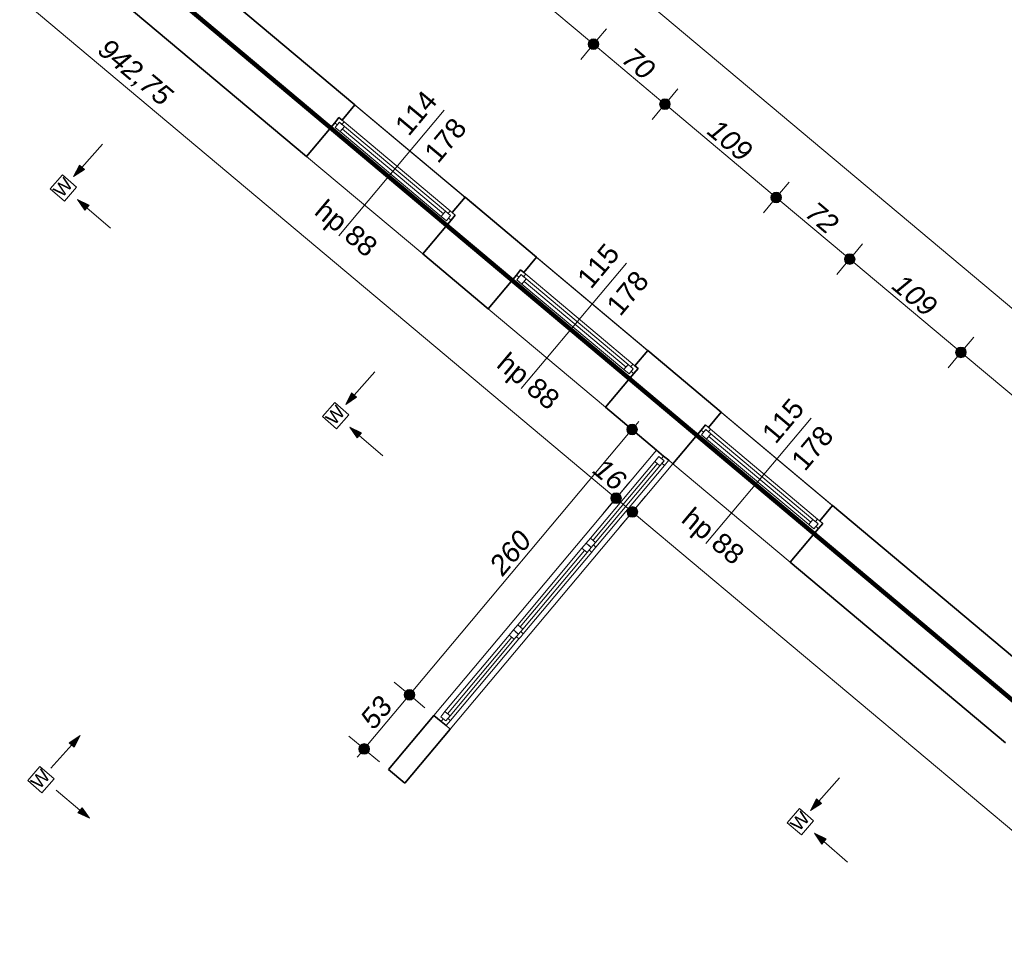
# Model space of a CAD drawing. Header units: millimetres. Extents: x -50073 to 84772, y -78870 to -35317.
# Tile 102 of 125: x 40678 to 48069, y -51600 to -44621. Entities that reach past the tile are written whole.
import ezdxf

# ---------------------------------------------------------------- set-up
doc = ezdxf.new("R2010")
doc.units = ezdxf.units.MM
doc.header["$MEASUREMENT"] = 0
for name, color, linetype, lineweight in [('Instalacje - Went_Klim_Nr_pióra__42', 150, 'Continuous', 13), ('Konstrukcja - Stropy_Nr_pióra__1', 7, 'Continuous', 0), ('Konstrukcja - Ściany zew_Nr_pióra__6', 7, 'Continuous', 35), ('Okna ArchiCADa_Nr_pióra__1', 7, 'Continuous', 0), ('Wymiarowanie - Ogólne_Nr_pióra__82', 114, 'Continuous', 13), ('Znaczniki okien ArchiCADa_Nr_pióra__1', 7, 'Continuous', 0), ('Znaczniki okien ArchiCADa_Nr_pióra__7', 7, 'Continuous', 70)]:
    doc.layers.add(name, color=color, linetype=linetype, lineweight=lineweight)
doc.layers.add('Wymiarowanie - Ogólne', color=7, linetype='Continuous')
doc.styles.add('GENERATED_STYLE_1', font='txt')
doc.styles.add('GENERATED_STYLE_3', font='txt')
doc.dimstyles.new('GENERATED_STYLE__1', dxfattribs={"dimtxt": 150, "dimasz": 152, "dimexe": 0.18, "dimexo": 0, "dimgap": 0.09, "dimtad": 1, "dimlfac": 0.1, "dimzin": 0, "dimdsep": 46, "dimtxsty": 'GENERATED_STYLE_3', "dimblk": 'ARROWHEAD_11', "dimblk1": 'ARROWHEAD_11', "dimblk2": 'ARROWHEAD_11', "dimcen": 0.09, "dimclrd": 114, "dimclre": 114, "dimclrt": 114, "dimazin": 0, "dimtfac": 1, "dimtdec": 4, "dimtmove": 0, "dimatfit": 3, "dimfxl": 1, "dimtolj": 1, "dimtzin": 0, "dimarcsym": 0})

# ---------------------------------------------------------------- blocks, each defined once
blk = doc.blocks.new('*D96')
at = {"layer": 'Wymiarowanie - Ogólne_Nr_pióra__82', "linetype": 'Continuous'}
for points in [[(39276.8, -39330.7), (39273.8, -39315.4), (39265.1, -39302.4), (39252.1, -39293.7), (39236.8, -39290.7), (39221.5, -39293.7), (39208.5, -39302.4), (39199.9, -39315.4), (39196.8, -39330.7), (39199.9, -39346), (39208.5, -39359), (39221.5, -39367.6), (39236.8, -39370.7), (39252.1, -39367.6), (39265.1, -39359), (39273.8, -39346)], [(61589.9, -58047.1), (61586.9, -58031.8), (61578.2, -58018.8), (61565.2, -58010.1), (61549.9, -58007.1), (61534.6, -58010.1), (61521.6, -58018.8), (61513, -58031.8), (61509.9, -58047.1), (61513, -58062.4), (61521.6, -58075.4), (61534.6, -58084), (61549.9, -58087.1), (61565.2, -58084), (61578.2, -58075.4), (61586.9, -58062.4)]]:
    blk.add_hatch(color=256, dxfattribs=at).paths.add_polyline_path(points)
for p, q in [((39262.5, -39300), (39333.2, -39215.7)), ((39175.5, -39279.3), (39206.2, -39305)), ((39140.4, -39445.6), (39211.1, -39361.3)), ((39267.5, -39356.4), (61519.3, -58021.4)), ((61575.6, -58016.4), (61646.3, -57932.2)), ((61453.5, -58162), (61524.2, -58077.7)), ((61580.6, -58072.8), (61611.2, -58098.5))]:
    blk.add_line(p, q, dxfattribs=at)
for centre in [(39236.8, -39330.7), (61549.9, -58047.1)]:
    blk.add_circle(centre, 40, dxfattribs=at)
at = {"layer": 'Wymiarowanie - Ogólne_Nr_pióra__82', "insert": (50150.5, -48446), "char_height": 150, "attachment_point": 7, "rotation": 320.00979, "style": 'GENERATED_STYLE_3'}
blk.add_mtext('\\A1;{\\fArial|b0|i1|c238|p38;2 912,5}', dxfattribs=at)
blk = doc.blocks.new('ARROWHEAD_11')
at = {"color": 0, "linetype": 'Continuous', "lineweight": 0}
blk.add_line((0, 0), (-1, 0), dxfattribs=at)
at = {"color": 0, "linetype": 'Continuous', "lineweight": 0, "const_width": 0.25, "flags": 128}
blk.add_lwpolyline([(-0.125, 0, 1), (0.125, 0, 1)], format="xyb", close=True, dxfattribs=at)
blk = doc.blocks.new('*D107')
at = {"layer": 'Wymiarowanie - Ogólne_Nr_pióra__82', "linetype": 'Continuous'}
for points in [[(42512.6, -42697.5), (42509.5, -42682.2), (42500.9, -42669.2), (42487.9, -42660.5), (42472.6, -42657.5), (42457.3, -42660.5), (42444.3, -42669.2), (42435.6, -42682.2), (42432.6, -42697.5), (42435.6, -42712.8), (42444.3, -42725.7), (42457.3, -42734.4), (42472.6, -42737.5), (42487.9, -42734.4), (42500.9, -42725.7), (42509.5, -42712.8)], [(44198.1, -44111.3), (44195.1, -44096), (44186.4, -44083), (44173.4, -44074.4), (44158.1, -44071.3), (44142.8, -44074.4), (44129.8, -44083), (44121.2, -44096), (44118.1, -44111.3), (44121.2, -44126.6), (44129.8, -44139.6), (44142.8, -44148.3), (44158.1, -44151.3), (44173.4, -44148.3), (44186.4, -44139.6), (44195.1, -44126.6)]]:
    blk.add_hatch(color=256, dxfattribs=at).paths.add_polyline_path(points)
for p, q in [((42503.2, -42723.2), (44127.5, -44085.6)), ((44183.8, -44080.7), (44254.5, -43996.4)), ((44061.7, -44226.2), (44132.4, -44142))]:
    blk.add_line(p, q, dxfattribs=at)
blk.add_circle((44158.1, -44111.3), 40, dxfattribs=at)
at = {"layer": 'Wymiarowanie - Ogólne_Nr_pióra__82', "insert": (43203.8, -43271.7), "char_height": 150, "attachment_point": 7, "rotation": 320.00979, "style": 'GENERATED_STYLE_3'}
blk.add_mtext('\\A1;{\\fArial|b0|i1|c238|p38;220}', dxfattribs=at)
blk = doc.blocks.new('*D108')
at = {"layer": 'Wymiarowanie - Ogólne_Nr_pióra__82', "linetype": 'Continuous'}
for points in [[(44198.1, -44111.3), (44195.1, -44096), (44186.4, -44083), (44173.4, -44074.4), (44158.1, -44071.3), (44142.8, -44074.4), (44129.8, -44083), (44121.2, -44096), (44118.1, -44111.3), (44121.2, -44126.6), (44129.8, -44139.6), (44142.8, -44148.3), (44158.1, -44151.3), (44173.4, -44148.3), (44186.4, -44139.6), (44195.1, -44126.6)], [(45025.6, -44805.4), (45022.5, -44790.1), (45013.9, -44777.1), (45000.9, -44768.4), (44985.6, -44765.4), (44970.3, -44768.4), (44957.3, -44777.1), (44948.6, -44790.1), (44945.6, -44805.4), (44948.6, -44820.7), (44957.3, -44833.7), (44970.3, -44842.3), (44985.6, -44845.4), (45000.9, -44842.3), (45013.9, -44833.7), (45022.5, -44820.7)]]:
    blk.add_hatch(color=256, dxfattribs=at).paths.add_polyline_path(points)
for p, q in [((44188.8, -44137), (44954.9, -44779.7)), ((45011.3, -44774.7), (45082, -44690.5)), ((44889.2, -44920.3), (44959.9, -44836))]:
    blk.add_line(p, q, dxfattribs=at)
blk.add_circle((44985.6, -44805.4), 40, dxfattribs=at)
at = {"layer": 'Wymiarowanie - Ogólne_Nr_pióra__82', "insert": (44460.3, -44325.6), "char_height": 150, "attachment_point": 7, "rotation": 320.00979, "style": 'GENERATED_STYLE_3'}
blk.add_mtext('\\A1;{\\fArial|b0|i1|c238|p38;108}', dxfattribs=at)
blk = doc.blocks.new('*D109')
at = {"layer": 'Wymiarowanie - Ogólne_Nr_pióra__82', "linetype": 'Continuous'}
for points in [[(45025.6, -44805.4), (45022.5, -44790.1), (45013.9, -44777.1), (45000.9, -44768.4), (44985.6, -44765.4), (44970.3, -44768.4), (44957.3, -44777.1), (44948.6, -44790.1), (44945.6, -44805.4), (44948.6, -44820.7), (44957.3, -44833.7), (44970.3, -44842.3), (44985.6, -44845.4), (45000.9, -44842.3), (45013.9, -44833.7), (45022.5, -44820.7)], [(45561.9, -45255.2), (45558.8, -45239.9), (45550.2, -45227), (45537.2, -45218.3), (45521.9, -45215.2), (45506.6, -45218.3), (45493.6, -45227), (45484.9, -45239.9), (45481.9, -45255.2), (45484.9, -45270.5), (45493.6, -45283.5), (45506.6, -45292.2), (45521.9, -45295.2), (45537.2, -45292.2), (45550.2, -45283.5), (45558.8, -45270.5)]]:
    blk.add_hatch(color=256, dxfattribs=at).paths.add_polyline_path(points)
for p, q in [((45016.2, -44831.1), (45491.2, -45229.5)), ((45547.6, -45224.6), (45618.3, -45140.3)), ((45425.5, -45370.2), (45496.2, -45285.9))]:
    blk.add_line(p, q, dxfattribs=at)
at = {"layer": 'Wymiarowanie - Ogólne_Nr_pióra__82', "insert": (45185.8, -44934.2), "char_height": 150, "attachment_point": 7, "rotation": 320.00979, "style": 'GENERATED_STYLE_3'}
blk.add_mtext('\\A1;{\\fArial|b0|i1|c238|p38;70}', dxfattribs=at)
blk = doc.blocks.new('*D110')
at = {"layer": 'Wymiarowanie - Ogólne_Nr_pióra__82', "linetype": 'Continuous'}
for points in [[(45561.9, -45255.2), (45558.8, -45239.9), (45550.2, -45227), (45537.2, -45218.3), (45521.9, -45215.2), (45506.6, -45218.3), (45493.6, -45227), (45484.9, -45239.9), (45481.9, -45255.2), (45484.9, -45270.5), (45493.6, -45283.5), (45506.6, -45292.2), (45521.9, -45295.2), (45537.2, -45292.2), (45550.2, -45283.5), (45558.8, -45270.5)], [(46397, -45955.7), (46393.9, -45940.4), (46385.3, -45927.4), (46372.3, -45918.8), (46357, -45915.7), (46341.7, -45918.8), (46328.7, -45927.4), (46320, -45940.4), (46317, -45955.7), (46320, -45971), (46328.7, -45984), (46341.7, -45992.7), (46357, -45995.7), (46372.3, -45992.7), (46385.3, -45984), (46393.9, -45971)]]:
    blk.add_hatch(color=256, dxfattribs=at).paths.add_polyline_path(points)
for p, q in [((45547.6, -45224.6), (45618.3, -45140.3)), ((45425.5, -45370.2), (45496.2, -45285.9)), ((45552.5, -45280.9), (46326.3, -45930)), ((46382.7, -45925.1), (46453.4, -45840.8)), ((46260.6, -46070.7), (46331.3, -45986.4))]:
    blk.add_line(p, q, dxfattribs=at)
for centre in [(45521.9, -45255.2), (46357, -45955.7)]:
    blk.add_circle(centre, 40, dxfattribs=at)
at = {"layer": 'Wymiarowanie - Ogólne_Nr_pióra__82', "insert": (45827.9, -45472.8), "char_height": 150, "attachment_point": 7, "rotation": 320.00979, "style": 'GENERATED_STYLE_3'}
blk.add_mtext('\\A1;{\\fArial|b0|i1|c238|p38;109}', dxfattribs=at)
blk = doc.blocks.new('*D111')
at = {"layer": 'Wymiarowanie - Ogólne_Nr_pióra__82', "linetype": 'Continuous'}
for points in [[(46397, -45955.7), (46393.9, -45940.4), (46385.3, -45927.4), (46372.3, -45918.8), (46357, -45915.7), (46341.7, -45918.8), (46328.7, -45927.4), (46320, -45940.4), (46317, -45955.7), (46320, -45971), (46328.7, -45984), (46341.7, -45992.7), (46357, -45995.7), (46372.3, -45992.7), (46385.3, -45984), (46393.9, -45971)], [(46948.6, -46418.4), (46945.6, -46403.1), (46936.9, -46390.2), (46923.9, -46381.5), (46908.6, -46378.4), (46893.3, -46381.5), (46880.3, -46390.2), (46871.7, -46403.1), (46868.6, -46418.4), (46871.7, -46433.8), (46880.3, -46446.7), (46893.3, -46455.4), (46908.6, -46458.4), (46923.9, -46455.4), (46936.9, -46446.7), (46945.6, -46433.8)]]:
    blk.add_hatch(color=256, dxfattribs=at).paths.add_polyline_path(points)
for p, q in [((46387.6, -45981.4), (46878, -46392.7)), ((46934.3, -46387.8), (47005, -46303.5)), ((46812.2, -46533.4), (46882.9, -46449.1))]:
    blk.add_line(p, q, dxfattribs=at)
at = {"layer": 'Wymiarowanie - Ogólne_Nr_pióra__82', "insert": (46564.9, -46091), "char_height": 150, "attachment_point": 7, "rotation": 320.00979, "style": 'GENERATED_STYLE_3'}
blk.add_mtext('\\A1;{\\fArial|b0|i1|c238|p38;72}', dxfattribs=at)
blk = doc.blocks.new('*D112')
at = {"layer": 'Wymiarowanie - Ogólne_Nr_pióra__82', "linetype": 'Continuous'}
for points in [[(46948.6, -46418.4), (46945.6, -46403.1), (46936.9, -46390.2), (46923.9, -46381.5), (46908.6, -46378.4), (46893.3, -46381.5), (46880.3, -46390.2), (46871.7, -46403.1), (46868.6, -46418.4), (46871.7, -46433.8), (46880.3, -46446.7), (46893.3, -46455.4), (46908.6, -46458.4), (46923.9, -46455.4), (46936.9, -46446.7), (46945.6, -46433.8)], [(47783.7, -47118.9), (47780.7, -47103.6), (47772, -47090.7), (47759, -47082), (47743.7, -47078.9), (47728.4, -47082), (47715.4, -47090.7), (47706.8, -47103.6), (47703.7, -47118.9), (47706.8, -47134.2), (47715.4, -47147.2), (47728.4, -47155.9), (47743.7, -47158.9), (47759, -47155.9), (47772, -47147.2), (47780.7, -47134.2)]]:
    blk.add_hatch(color=256, dxfattribs=at).paths.add_polyline_path(points)
for p, q in [((46934.3, -46387.8), (47005, -46303.5)), ((46812.2, -46533.4), (46882.9, -46449.1)), ((46939.3, -46444.2), (47713.1, -47093.2)), ((47769.4, -47088.3), (47840.1, -47004))]:
    blk.add_line(p, q, dxfattribs=at)
blk.add_circle((46908.6, -46418.4), 40, dxfattribs=at)
at = {"layer": 'Wymiarowanie - Ogólne_Nr_pióra__82', "insert": (47214.6, -46636), "char_height": 150, "attachment_point": 7, "rotation": 320.00979, "style": 'GENERATED_STYLE_3'}
blk.add_mtext('\\A1;{\\fArial|b0|i1|c238|p38;109}', dxfattribs=at)
blk = doc.blocks.new('*D113')
at = {"layer": 'Wymiarowanie - Ogólne_Nr_pióra__82', "linetype": 'Continuous'}
for points in [[(47783.7, -47118.9), (47780.7, -47103.6), (47772, -47090.7), (47759, -47082), (47743.7, -47078.9), (47728.4, -47082), (47715.4, -47090.7), (47706.8, -47103.6), (47703.7, -47118.9), (47706.8, -47134.2), (47715.4, -47147.2), (47728.4, -47155.9), (47743.7, -47158.9), (47759, -47155.9), (47772, -47147.2), (47780.7, -47134.2)], [(49446.3, -48513.5), (49443.2, -48498.2), (49434.6, -48485.2), (49421.6, -48476.6), (49406.3, -48473.5), (49391, -48476.6), (49378, -48485.2), (49369.3, -48498.2), (49366.3, -48513.5), (49369.3, -48528.8), (49378, -48541.8), (49391, -48550.5), (49406.3, -48553.5), (49421.6, -48550.5), (49434.6, -48541.8), (49443.2, -48528.8)]]:
    blk.add_hatch(color=256, dxfattribs=at).paths.add_polyline_path(points)
for p, q in [((47769.4, -47088.3), (47840.1, -47004)), ((47647.3, -47233.9), (47718, -47149.6)), ((47774.4, -47144.6), (49375.6, -48487.8)), ((49432, -48482.9), (49502.7, -48398.6)), ((49309.9, -48628.4), (49380.6, -48544.2))]:
    blk.add_line(p, q, dxfattribs=at)
blk.add_circle((47743.7, -47118.9), 40, dxfattribs=at)
at = {"layer": 'Wymiarowanie - Ogólne_Nr_pióra__82', "insert": (48463.5, -47683.5), "char_height": 150, "attachment_point": 7, "rotation": 320.00979, "style": 'GENERATED_STYLE_3'}
blk.add_mtext('\\A1;{\\fArial|b0|i1|c238|p38;217}', dxfattribs=at)
blk = doc.blocks.new('*D252')
at = {"layer": 'Wymiarowanie - Ogólne_Nr_pióra__82', "linetype": 'Continuous'}
for points in [[(37971.9, -42155), (37968.8, -42139.7), (37960.1, -42126.7), (37947.2, -42118), (37931.9, -42115), (37916.6, -42118), (37903.6, -42126.7), (37894.9, -42139.7), (37891.9, -42155), (37894.9, -42170.3), (37903.6, -42183.3), (37916.6, -42191.9), (37931.9, -42195), (37947.2, -42191.9), (37960.1, -42183.3), (37968.8, -42170.3)], [(45194.8, -48213.6), (45191.8, -48198.3), (45183.1, -48185.4), (45170.1, -48176.7), (45154.8, -48173.6), (45139.5, -48176.7), (45126.5, -48185.4), (45117.8, -48198.3), (45114.8, -48213.6), (45117.8, -48229), (45126.5, -48241.9), (45139.5, -48250.6), (45154.8, -48253.6), (45170.1, -48250.6), (45183.1, -48241.9), (45191.8, -48229)]]:
    blk.add_hatch(color=256, dxfattribs=at).paths.add_polyline_path(points)
for p, q in [((37957.6, -42124.3), (38028.3, -42040.1)), ((37870.6, -42103.6), (37901.2, -42129.3)), ((37835.5, -42269.9), (37906.2, -42185.6)), ((37962.5, -42180.7), (45124.1, -48187.9)), ((45180.5, -48183), (45251.2, -48098.7)), ((45058.4, -48328.6), (45129.1, -48244.3))]:
    blk.add_line(p, q, dxfattribs=at)
for centre in [(37931.9, -42155), (45154.8, -48213.6)]:
    blk.add_circle(centre, 40, dxfattribs=at)
at = {"layer": 'Wymiarowanie - Ogólne_Nr_pióra__82', "char_height": 150, "attachment_point": 7, "rotation": 320.00979, "style": 'GENERATED_STYLE_3'}
for s, insert in [('\\A1;{\\fArial|b0|i1|c238|p38;942,75}', (41235.3, -44886.8)), ('\\A1;{\\fArial|b0|i1|c238|p38;16}', (44969, -48018.7))]:
    blk.add_mtext(s, dxfattribs=dict(at, insert=insert))
blk = doc.blocks.new('*D253')
at = {"layer": 'Wymiarowanie - Ogólne_Nr_pióra__82', "linetype": 'Continuous'}
for points in [[(45194.8, -48213.6), (45191.8, -48198.3), (45183.1, -48185.4), (45170.1, -48176.7), (45154.8, -48173.6), (45139.5, -48176.7), (45126.5, -48185.4), (45117.8, -48198.3), (45114.8, -48213.6), (45117.8, -48229), (45126.5, -48241.9), (45139.5, -48250.6), (45154.8, -48253.6), (45170.1, -48250.6), (45183.1, -48241.9), (45191.8, -48229)], [(45317.4, -48316.5), (45314.3, -48301.2), (45305.7, -48288.2), (45292.7, -48279.5), (45277.4, -48276.5), (45262.1, -48279.5), (45249.1, -48288.2), (45240.4, -48301.2), (45237.4, -48316.5), (45240.4, -48331.8), (45249.1, -48344.8), (45262.1, -48353.4), (45277.4, -48356.5), (45292.7, -48353.4), (45305.7, -48344.8), (45314.3, -48331.8)]]:
    blk.add_hatch(color=256, dxfattribs=at).paths.add_polyline_path(points)
for p, q in [((45180.5, -48183), (45251.2, -48098.7)), ((45058.4, -48328.6), (45129.1, -48244.3)), ((45185.4, -48239.4), (45246.7, -48290.8)), ((45303.1, -48285.8), (45373.8, -48201.5)), ((45181, -48431.4), (45251.7, -48347.1))]:
    blk.add_line(p, q, dxfattribs=at)
blk.add_circle((45277.4, -48316.5), 40, dxfattribs=at)
blk = doc.blocks.new('*D254')
at = {"layer": 'Wymiarowanie - Ogólne_Nr_pióra__82', "linetype": 'Continuous'}
for points in [[(45317.4, -48316.5), (45314.3, -48301.2), (45305.7, -48288.2), (45292.7, -48279.5), (45277.4, -48276.5), (45262.1, -48279.5), (45249.1, -48288.2), (45240.4, -48301.2), (45237.4, -48316.5), (45240.4, -48331.8), (45249.1, -48344.8), (45262.1, -48353.4), (45277.4, -48356.5), (45292.7, -48353.4), (45305.7, -48344.8), (45314.3, -48331.8)], [(52519.2, -54357.4), (52516.2, -54342.1), (52507.5, -54329.2), (52494.5, -54320.5), (52479.2, -54317.4), (52463.9, -54320.5), (52450.9, -54329.2), (52442.3, -54342.1), (52439.2, -54357.4), (52442.3, -54372.8), (52450.9, -54385.7), (52463.9, -54394.4), (52479.2, -54397.4), (52494.5, -54394.4), (52507.5, -54385.7), (52516.2, -54372.8)]]:
    blk.add_hatch(color=256, dxfattribs=at).paths.add_polyline_path(points)
for p, q in [((45181, -48431.4), (45251.7, -48347.1)), ((45308, -48342.2), (52448.6, -54331.7)), ((52504.9, -54326.8), (52575.6, -54242.5)), ((52382.8, -54472.4), (52453.5, -54388.1)), ((52509.9, -54383.2), (52540.5, -54408.9))]:
    blk.add_line(p, q, dxfattribs=at)
for centre in [(45277.4, -48316.5), (52479.2, -54357.4)]:
    blk.add_circle(centre, 40, dxfattribs=at)
at = {"layer": 'Wymiarowanie - Ogólne_Nr_pióra__82', "insert": (48766.8, -51204.2), "char_height": 150, "attachment_point": 7, "rotation": 320.00979, "style": 'GENERATED_STYLE_3'}
blk.add_mtext('\\A1;{\\fArial|b0|i1|c238|p38;940}', dxfattribs=at)
blk = doc.blocks.new('*D268')
at = {"layer": 'Wymiarowanie - Ogólne_Nr_pióra__82', "linetype": 'Continuous'}
for points in [[(43644.1, -49689.7), (43641, -49674.4), (43632.4, -49661.5), (43619.4, -49652.8), (43604.1, -49649.7), (43588.8, -49652.8), (43575.8, -49661.5), (43567.1, -49674.4), (43564.1, -49689.7), (43567.1, -49705.1), (43575.8, -49718), (43588.8, -49726.7), (43604.1, -49729.7), (43619.4, -49726.7), (43632.4, -49718), (43641, -49705.1)], [(43303.5, -50095.8), (43300.4, -50080.5), (43291.8, -50067.5), (43278.8, -50058.9), (43263.5, -50055.8), (43248.2, -50058.9), (43235.2, -50067.5), (43226.5, -50080.5), (43223.5, -50095.8), (43226.5, -50111.1), (43235.2, -50124.1), (43248.2, -50132.8), (43263.5, -50135.8), (43278.8, -50132.8), (43291.8, -50124.1), (43300.4, -50111.1)]]:
    blk.add_hatch(color=256, dxfattribs=at).paths.add_polyline_path(points)
for p, q in [((43573.4, -49664), (43489.2, -49593.3)), ((43289.2, -50065.2), (43578.4, -49720.4)), ((43232.8, -50070.1), (43148.6, -49999.4)), ((43212.1, -50157.1), (43237.8, -50126.5)), ((43378.4, -50192.2), (43294.1, -50121.5))]:
    blk.add_line(p, q, dxfattribs=at)
blk.add_circle((43263.5, -50095.8), 40, dxfattribs=at)
at = {"layer": 'Wymiarowanie - Ogólne_Nr_pióra__82', "insert": (43337.6, -49960.7), "char_height": 150, "attachment_point": 7, "rotation": 50.00979, "style": 'GENERATED_STYLE_3'}
blk.add_mtext('\\A1;{\\fArial|b0|i1|c238|p38;53}', dxfattribs=at)
blk = doc.blocks.new('*D269')
at = {"layer": 'Wymiarowanie - Ogólne_Nr_pióra__82', "linetype": 'Continuous'}
for points in [[(45315, -47697.7), (45311.9, -47682.4), (45303.3, -47669.5), (45290.3, -47660.8), (45275, -47657.7), (45259.7, -47660.8), (45246.7, -47669.5), (45238, -47682.4), (45235, -47697.7), (45238, -47713.1), (45246.7, -47726), (45259.7, -47734.7), (45275, -47737.7), (45290.3, -47734.7), (45303.3, -47726), (45311.9, -47713.1)], [(43644.1, -49689.7), (43641, -49674.4), (43632.4, -49661.5), (43619.4, -49652.8), (43604.1, -49649.7), (43588.8, -49652.8), (43575.8, -49661.5), (43567.1, -49674.4), (43564.1, -49689.7), (43567.1, -49705.1), (43575.8, -49718), (43588.8, -49726.7), (43604.1, -49729.7), (43619.4, -49726.7), (43632.4, -49718), (43641, -49705.1)]]:
    blk.add_hatch(color=256, dxfattribs=at).paths.add_polyline_path(points)
for p, q in [((45244.3, -47672), (45160.1, -47601.3)), ((45300.7, -47667.1), (45326.4, -47636.5)), ((43629.8, -49659.1), (45249.3, -47728.4)), ((45389.9, -47794.1), (45305.6, -47723.5)), ((43573.4, -49664), (43489.2, -49593.3)), ((43719, -49786.1), (43634.7, -49715.5))]:
    blk.add_line(p, q, dxfattribs=at)
for centre in [(45275, -47697.7), (43604.1, -49689.7)]:
    blk.add_circle(centre, 40, dxfattribs=at)
at = {"layer": 'Wymiarowanie - Ogólne_Nr_pióra__82', "insert": (44306.8, -48805.3), "char_height": 150, "attachment_point": 7, "rotation": 50.00979, "style": 'GENERATED_STYLE_3'}
blk.add_mtext('\\A1;{\\fArial|b0|i1|c238|p38;260}', dxfattribs=at)

msp = doc.modelspace()

# ---------------------------------------------------------------- hatches: boundary and pattern name
at = {"layer": 'Instalacje - Went_Klim_Nr_pióra__42', "linetype": 'Continuous'}
for points in [[(41082.532, -45799.39), (41163.248, -45746.333), (41125.906, -45713.083)], [(41112.699, -45971.345), (41166.552, -46051.532), (41199.431, -46013.862)], [(43126.356, -47508.874), (43207.072, -47455.817), (43169.73, -47422.567)], [(43156.524, -47680.829), (43210.376, -47761.016), (43243.255, -47723.346)], [(41130.77, -49995.515), (41050.053, -50048.572), (41087.395, -50081.822)], [(46615.227, -50556.954), (46695.943, -50503.898), (46658.601, -50470.648)], [(41200.693, -50615.84), (41145.642, -50536.47), (41113.333, -50574.629)], [(46645.394, -50728.909), (46699.247, -50809.096), (46732.126, -50771.427)]]:
    msp.add_hatch(color=256, dxfattribs=at).paths.add_polyline_path(points)

# ---------------------------------------------------------------- linework, layer by layer
at = {"color": 10, "lineweight": 106}
msp.add_lwpolyline([(66.617, -62583.342), (2355.65, -62594.844), (2355.65, -78050.061), (23019.646, -78050.061), (23019.646, -74088.498), (27356.387, -74088.498), (27356.387, -76174.624), (31806.314, -76174.624), (31806.314, -70254.194), (29738.593, -70254.194), (29738.593, -64145.049), (48237.42, -64145.049), (53610.352, -68583.295), (53610.352, -70500.678), (57061.641, -70500.678), (57061.641, -65412.681), (59990.725, -65412.681), (59990.725, -59684.671), (37804.772, -41061.805), (28682.341, -41061.805), (28682.341, -51358.017), (2441.313, -51358.017)], dxfattribs=at)
at = {"layer": 'Instalacje - Went_Klim_Nr_pióra__42', "linetype": 'Continuous'}
for p, q in [((41300.446, -45554.655), (41144.577, -45729.708)), ((41082.532, -45799.39), (41125.906, -45713.083)), ((41082.532, -45799.39), (41163.248, -45746.333)), ((41125.906, -45713.083), (41163.248, -45746.333)), ((40999.759, -45785.998), (40907.698, -45891.472)), ((41105.233, -45878.058), (40999.759, -45785.998)), ((40907.698, -45891.472), (41013.173, -45983.533)), ((41013.173, -45983.533), (41105.233, -45878.058)), ((41112.699, -45971.345), (41199.431, -46013.862)), ((41112.699, -45971.345), (41166.552, -46051.532)), ((41199.431, -46013.862), (41166.552, -46051.532)), ((41359.579, -46186.826), (41182.991, -46032.697)), ((43344.271, -47264.139), (43188.401, -47439.192)), ((43126.356, -47508.874), (43169.73, -47422.567)), ((43169.73, -47422.567), (43207.072, -47455.817)), ((43043.583, -47495.482), (42951.523, -47600.956)), ((43149.058, -47587.542), (43043.583, -47495.482)), ((43126.356, -47508.874), (43207.072, -47455.817)), ((43056.998, -47693.017), (43149.058, -47587.542)), ((42951.523, -47600.956), (43056.998, -47693.017)), ((43156.524, -47680.829), (43243.255, -47723.346)), ((43156.524, -47680.829), (43210.376, -47761.016)), ((43243.255, -47723.346), (43210.376, -47761.016)), ((43403.404, -47896.31), (43226.816, -47742.181)), ((41130.77, -49995.515), (41050.053, -50048.572)), ((41130.77, -49995.515), (41087.395, -50081.822)), ((40912.855, -50240.251), (41068.724, -50065.197)), ((41087.395, -50081.822), (41050.053, -50048.572)), ((40830.082, -50226.858), (40738.022, -50332.333)), ((40935.557, -50318.919), (40830.082, -50226.858)), ((40738.022, -50332.333), (40843.496, -50424.393)), ((40843.496, -50424.393), (40935.557, -50318.919)), ((46833.141, -50312.219), (46677.272, -50487.273)), ((40950.606, -50404.089), (41129.488, -50555.55)), ((46615.227, -50556.954), (46658.601, -50470.648)), ((46658.601, -50470.648), (46695.943, -50503.898)), ((41113.333, -50574.629), (41145.642, -50536.47)), ((41200.693, -50615.84), (41145.642, -50536.47)), ((46532.454, -50543.562), (46440.393, -50649.037)), ((46637.928, -50635.623), (46532.454, -50543.562)), ((46615.227, -50556.954), (46695.943, -50503.898)), ((41200.693, -50615.84), (41113.333, -50574.629)), ((46440.393, -50649.037), (46545.868, -50741.097)), ((46545.868, -50741.097), (46637.928, -50635.623)), ((46645.394, -50728.909), (46732.126, -50771.427)), ((46645.394, -50728.909), (46699.247, -50809.096)), ((46732.126, -50771.427), (46699.247, -50809.096)), ((46892.274, -50944.391), (46715.686, -50790.262))]:
    msp.add_line(p, q, dxfattribs=at)
at = {"layer": 'Konstrukcja - Stropy_Nr_pióra__1', "linetype": 'Continuous', "flags": 128}
msp.add_lwpolyline([(60264.596, -59579.384), (37951.507, -40862.978), (28294.711, -40863.717), (28294.711, -40864.017), (6166.098, -40865.709), (6166.098, -48045.71), (2164.596, -48045.71), (2164.596, -51100.678), (2164.596, -58010.641), (469.028, -58010.641), (469.028, -57097.659), (129.028, -57097.659)], dxfattribs=at)
at = {"layer": 'Konstrukcja - Ściany zew_Nr_pióra__6', "linetype": 'Continuous'}
for p, q in [((43194.138, -45260.54), (43097.739, -45375.464)), ((43074.755, -45356.184), (43042.622, -45394.492)), ((43097.739, -45375.464), (43074.755, -45356.184)), ((43042.622, -45394.492), (42830.545, -45647.322)), ((44021.585, -45954.61), (43925.186, -46069.533)), ((43948.171, -46088.812), (43916.038, -46127.12)), ((43925.186, -46069.533), (43948.171, -46088.812)), ((43916.038, -46127.12), (43703.961, -46379.951)), ((44557.893, -46404.469), (44461.494, -46519.392)), ((44406.377, -46538.42), (44194.3, -46791.251)), ((44438.509, -46500.113), (44406.377, -46538.42)), ((44461.494, -46519.392), (44438.509, -46500.113)), ((45393.001, -47104.965), (45296.602, -47219.888)), ((45296.602, -47219.888), (45319.587, -47239.168)), ((45287.454, -47277.476), (45075.377, -47530.306)), ((45319.587, -47239.168), (45287.454, -47277.476)), ((45944.632, -47567.678), (45848.233, -47682.601)), ((45825.249, -47663.321), (45793.116, -47701.629)), ((45848.233, -47682.601), (45825.249, -47663.321)), ((45793.116, -47701.629), (45581.039, -47954.46)), ((45458.455, -47851.635), (45512.085, -47896.621)), ((45512.085, -47896.621), (45550.393, -47928.754)), ((45550.393, -47928.754), (45581.039, -47954.46)), ((46779.74, -48268.174), (46683.342, -48383.097)), ((46706.326, -48402.376), (46674.193, -48440.684)), ((46683.342, -48383.097), (46706.326, -48402.376)), ((46674.193, -48440.684), (46462.117, -48693.515)), ((43787.547, -49843.636), (43841.178, -49888.622)), ((43841.178, -49888.622), (43879.486, -49920.755)), ((43879.486, -49920.755), (43910.132, -49946.461))]:
    msp.add_line(p, q, dxfattribs=at)
at = {"layer": 'Konstrukcja - Ściany zew_Nr_pióra__6', "linetype": 'Continuous', "flags": 128}
for points in [[(43194.138, -45260.54), (41508.598, -43846.696)], [(41190.975, -44272.037), (42830.545, -45647.322)], [(44557.893, -46404.469), (44021.585, -45954.61)], [(43703.961, -46379.951), (44194.3, -46791.251)], [(45944.632, -47567.678), (45393.001, -47104.965)], [(45075.377, -47530.306), (45458.455, -47851.635)], [(48442.295, -49662.738), (46779.74, -48268.174)], [(46462.117, -48693.515), (48078.702, -50049.521)], [(43787.547, -49843.636), (43446.939, -50249.698)], [(43569.524, -50352.523), (43910.132, -49946.461)], [(43446.939, -50249.698), (43569.524, -50352.523)]]:
    msp.add_lwpolyline(points, dxfattribs=at)
at = {"layer": 'Okna ArchiCADa_Nr_pióra__1', "linetype": 'Continuous'}
for p, q in [((43194.138, -45260.54), (44021.585, -45954.61)), ((43074.755, -45356.184), (43042.622, -45394.492)), ((43113.062, -45388.317), (43074.755, -45356.184)), ((43097.739, -45375.464), (43074.755, -45356.184)), ((43042.622, -45394.492), (43061.776, -45410.558)), ((43077.842, -45391.404), (43045.709, -45429.712)), ((43045.709, -45429.712), (43084.017, -45461.845)), ((43061.776, -45410.558), (43077.842, -45391.404)), ((43077.842, -45391.404), (43096.996, -45407.471)), ((43116.15, -45423.537), (43077.842, -45391.404)), ((43084.017, -45461.845), (43116.15, -45423.537)), ((43096.996, -45407.471), (43113.062, -45388.317)), ((43100.084, -45442.691), (43858.576, -46078.921)), ((43909.863, -46056.68), (43113.062, -45388.317)), ((43874.643, -46059.767), (43116.15, -45423.537)), ((43084.017, -45461.845), (43842.51, -46098.075)), ((43084.017, -45461.845), (43842.51, -46098.075)), ((42830.545, -45647.322), (43703.961, -46379.951)), ((43874.643, -46059.767), (43842.51, -46098.075)), ((43842.51, -46098.075), (43880.818, -46130.208)), ((43912.95, -46091.9), (43874.643, -46059.767)), ((43880.818, -46130.208), (43912.95, -46091.9)), ((43909.863, -46056.68), (43893.797, -46075.833)), ((43893.797, -46075.833), (43912.95, -46091.9)), ((43912.95, -46091.9), (43896.884, -46111.054)), ((43896.884, -46111.054), (43916.038, -46127.12)), ((43948.171, -46088.812), (43909.863, -46056.68)), ((43948.171, -46088.812), (43916.038, -46127.12)), ((43925.186, -46069.533), (43948.171, -46088.812)), ((45393.001, -47104.965), (44557.893, -46404.469)), ((44438.509, -46500.113), (44406.377, -46538.42)), ((44425.53, -46554.487), (44406.377, -46538.42)), ((44409.464, -46573.641), (44441.597, -46535.333)), ((44441.597, -46535.333), (44425.53, -46554.487)), ((44438.509, -46500.113), (44476.817, -46532.246)), ((44461.494, -46519.392), (44438.509, -46500.113)), ((44460.751, -46551.399), (44441.597, -46535.333)), ((44441.597, -46535.333), (44479.905, -46567.466)), ((44476.817, -46532.246), (44460.751, -46551.399)), ((44476.817, -46532.246), (45281.279, -47207.035)), ((44447.772, -46605.773), (44409.464, -46573.641)), ((44479.905, -46567.466), (44447.772, -46605.773)), ((45213.926, -47248.43), (44447.772, -46605.773)), ((45213.926, -47248.43), (44447.772, -46605.773)), ((45229.992, -47229.276), (44463.838, -46586.62)), ((44479.905, -46567.466), (45246.059, -47210.122)), ((45075.377, -47530.306), (44194.3, -46791.251)), ((45213.926, -47248.43), (45246.059, -47210.122)), ((45246.059, -47210.122), (45284.367, -47242.255)), ((45265.213, -47226.189), (45281.279, -47207.035)), ((45284.367, -47242.255), (45265.213, -47226.189)), ((45281.279, -47207.035), (45319.587, -47239.168)), ((45296.602, -47219.888), (45319.587, -47239.168)), ((45252.234, -47280.563), (45213.926, -47248.43)), ((45284.367, -47242.255), (45252.234, -47280.563)), ((45268.3, -47261.409), (45284.367, -47242.255)), ((45287.454, -47277.476), (45268.3, -47261.409)), ((45319.587, -47239.168), (45287.454, -47277.476)), ((46779.74, -48268.174), (45944.632, -47567.678)), ((45825.249, -47663.321), (45793.116, -47701.629)), ((45825.249, -47663.321), (45863.556, -47695.454)), ((45848.233, -47682.601), (45825.249, -47663.321)), ((45812.27, -47717.695), (45793.116, -47701.629)), ((45796.203, -47736.849), (45828.336, -47698.541)), ((45834.511, -47768.982), (45796.203, -47736.849)), ((45828.336, -47698.541), (45812.27, -47717.695)), ((45847.49, -47714.608), (45828.336, -47698.541)), ((45828.336, -47698.541), (45866.644, -47730.674)), ((45866.644, -47730.674), (45834.511, -47768.982)), ((45863.556, -47695.454), (45847.49, -47714.608)), ((45863.556, -47695.454), (46668.018, -48370.244)), ((45866.644, -47730.674), (46632.798, -48373.331)), ((46600.665, -48411.639), (45834.511, -47768.982)), ((46600.665, -48411.639), (45834.511, -47768.982)), ((46616.732, -48392.485), (45850.577, -47749.828)), ((45458.455, -47851.635), (43787.547, -49843.636)), ((45581.039, -47954.46), (43910.132, -49946.461)), ((45444.732, -47938.016), (44962.74, -48512.632)), ((45444.732, -47938.016), (44962.74, -48512.632)), ((45463.886, -47954.082), (44981.894, -48528.698)), ((45001.047, -48544.764), (45483.04, -47970.149)), ((45004.135, -48579.985), (45518.26, -47967.061)), ((45476.865, -47899.708), (45444.732, -47938.016)), ((45444.732, -47938.016), (45483.04, -47970.149)), ((45515.173, -47931.841), (45476.865, -47899.708)), ((45483.04, -47970.149), (45515.173, -47931.841)), ((45512.085, -47896.621), (45496.019, -47915.775)), ((45496.019, -47915.775), (45515.173, -47931.841)), ((45515.173, -47931.841), (45499.106, -47950.995)), ((45499.106, -47950.995), (45518.26, -47967.061)), ((45512.085, -47896.621), (45550.393, -47928.754)), ((45518.26, -47967.061), (45550.393, -47928.754)), ((46462.117, -48693.515), (45581.039, -47954.46)), ((46600.665, -48411.639), (46632.798, -48373.331)), ((46638.973, -48443.772), (46600.665, -48411.639)), ((46632.798, -48373.331), (46671.106, -48405.464)), ((46671.106, -48405.464), (46638.973, -48443.772)), ((46651.952, -48389.397), (46668.018, -48370.244)), ((46671.106, -48405.464), (46651.952, -48389.397)), ((46655.04, -48424.618), (46671.106, -48405.464)), ((46668.018, -48370.244), (46706.326, -48402.376)), ((46706.326, -48402.376), (46674.193, -48440.684)), ((46683.342, -48383.097), (46706.326, -48402.376)), ((46674.193, -48440.684), (46655.04, -48424.618)), ((44930.607, -48550.939), (44898.474, -48589.247)), ((44962.74, -48512.632), (44930.607, -48550.939)), ((44930.607, -48550.939), (44968.915, -48583.072)), ((44968.915, -48583.072), (44930.607, -48550.939)), ((45001.047, -48544.764), (44962.74, -48512.632)), ((44968.915, -48583.072), (45001.047, -48544.764)), ((44898.474, -48589.247), (44416.482, -49163.863)), ((44898.474, -48589.247), (44416.482, -49163.863)), ((44917.628, -48605.313), (44435.635, -49179.929)), ((44454.789, -49195.996), (44936.782, -48621.38)), ((44457.877, -49231.216), (44972.002, -48618.292)), ((44898.474, -48589.247), (44936.782, -48621.38)), ((44936.782, -48621.38), (44968.915, -48583.072)), ((44968.915, -48583.072), (44949.761, -48567.006)), ((44949.761, -48567.006), (44968.915, -48583.072)), ((44968.915, -48583.072), (44952.848, -48602.226)), ((44952.848, -48602.226), (44972.002, -48618.292)), ((44984.981, -48563.918), (44968.915, -48583.072)), ((44972.002, -48618.292), (44988.068, -48599.139)), ((45004.135, -48579.985), (44984.981, -48563.918)), ((44988.068, -48599.139), (45004.135, -48579.985)), ((44384.349, -49202.171), (44352.216, -49240.478)), ((44416.482, -49163.863), (44384.349, -49202.171)), ((44384.349, -49202.171), (44422.656, -49234.303)), ((44422.656, -49234.303), (44384.349, -49202.171)), ((44422.656, -49234.303), (44403.503, -49218.237)), ((44403.503, -49218.237), (44422.656, -49234.303)), ((44454.789, -49195.996), (44416.482, -49163.863)), ((44422.656, -49234.303), (44454.789, -49195.996)), ((44438.723, -49215.149), (44422.656, -49234.303)), ((44457.877, -49231.216), (44438.723, -49215.149)), ((44352.216, -49240.478), (43870.223, -49815.094)), ((44352.216, -49240.478), (43870.223, -49815.094)), ((44371.37, -49256.545), (43889.377, -49831.16)), ((43908.531, -49847.227), (44390.524, -49272.611)), ((43911.619, -49882.447), (44425.744, -49269.524)), ((44352.216, -49240.478), (44390.524, -49272.611)), ((44390.524, -49272.611), (44422.656, -49234.303)), ((44422.656, -49234.303), (44406.59, -49253.457)), ((44406.59, -49253.457), (44425.744, -49269.524)), ((44425.744, -49269.524), (44441.81, -49250.37)), ((44441.81, -49250.37), (44457.877, -49231.216)), ((43870.223, -49815.094), (43838.091, -49853.402)), ((43908.531, -49847.227), (43870.223, -49815.094)), ((43838.091, -49853.402), (43876.398, -49885.535)), ((43857.244, -49869.468), (43841.178, -49888.622)), ((43841.178, -49888.622), (43879.486, -49920.755)), ((43876.398, -49885.535), (43857.244, -49869.468)), ((43876.398, -49885.535), (43908.531, -49847.227)), ((43892.465, -49866.381), (43876.398, -49885.535)), ((43879.486, -49920.755), (43911.619, -49882.447)), ((43911.619, -49882.447), (43892.465, -49866.381))]:
    msp.add_line(p, q, dxfattribs=at)
at = {"layer": 'Znaczniki okien ArchiCADa_Nr_pióra__1', "linetype": 'Continuous'}
for p, q in [((43864.924, -45301.113), (43074.456, -46243.483)), ((45232.509, -46448.255), (44442.042, -47390.625)), ((46619.249, -47611.464), (45828.781, -48553.834))]:
    msp.add_line(p, q, dxfattribs=at)

# ---------------------------------------------------------------- texts
at = {"layer": 'Instalacje - Went_Klim_Nr_pióra__42', "linetype": 'Continuous', "char_height": 100, "attachment_point": 4, "rotation": 48.8848829, "style": 'GENERATED_STYLE_1'}
for insert in [(40959.475, -45929.913), (43003.299, -47639.397), (40789.798, -50370.774), (46492.17, -50687.478)]:
    msp.add_mtext('\\A1;{\\fArial|b0|i0|c238|p38;W}', dxfattribs=dict(at, insert=insert))
at = {"layer": 'Znaczniki okien ArchiCADa_Nr_pióra__7', "char_height": 150, "attachment_point": 7, "style": 'GENERATED_STYLE_1'}
for s, insert, rotation in [('\\A1;{\\fArial|b0|i0|c238|p38;114}', (43597.699, -45502.987), 50.0097945), ('\\A1;{\\fArial|b0|i0|c238|p38;178}', (43819.742, -45708.928), 50.0097945), ('\\A1;{\\fArial|b0|i0|c238|p38;hp 88}', (42851.728, -46109.954), 320.0097945), ('\\A1;{\\fArial|b0|i0|c238|p38;115}', (44967.175, -46651.716), 50.0097945), ('\\A1;{\\fArial|b0|i0|c238|p38;178}', (45187.327, -46856.07), 50.0097945), ('\\A1;{\\fArial|b0|i0|c238|p38;hp 88}', (44219.313, -47257.097), 320.0097945), ('\\A1;{\\fArial|b0|i0|c238|p38;115}', (46353.915, -47814.924), 50.0097945), ('\\A1;{\\fArial|b0|i0|c238|p38;178}', (46574.067, -48019.279), 50.0097945), ('\\A1;{\\fArial|b0|i0|c238|p38;hp 88}', (45606.053, -48420.305), 320.0097945)]:
    msp.add_mtext(s, dxfattribs=dict(at, insert=insert, rotation=rotation))

# ---------------------------------------------------------------- dimensions: what is measured, and where the dimension line sits
at = {"layer": 'Wymiarowanie - Ogólne', "color": 114, "linetype": 'Continuous', "lineweight": 13}
dim = msp.add_linear_dim(base=(61549.91, -58047.075), p1=(38648.328, -40032.25), p2=(60961.418, -58748.656), angle=320.0097945, text='2 912,5', dimstyle='GENERATED_STYLE__1', dxfattribs=at)
dim.commit()
dim.dimension.update_dxf_attribs({"geometry": '*D96', "text_midpoint": (50460.844, -48608.426), "dimtype": 160, "text_rotation": 320.0097945})
for base, p1, p2, angle, picture, middle, turn in [((45154.795, -48213.648), (38235.521, -41792.978), (45458.455, -47851.635), 320.0097945, '*D252', (41523.597, -45030.72), 320.0097945), ((44158.123, -44111.309), (41508.598, -43846.696), (43194.138, -45260.54), 320.0097945, '*D107', (43382.832, -43323.94), 320.0097945), ((44985.57, -44805.378), (43194.138, -45260.54), (44021.585, -45954.61), 320.0097945, '*D108', (44639.325, -44377.897), 320.0097945), ((45521.878, -45255.238), (44021.585, -45954.61), (44557.893, -46404.469), 320.0097945, '*D109', (45321.202, -44949.862), 320.0097945), ((46356.986, -45955.733), (44557.893, -46404.469), (45393.001, -47104.965), 320.0097945, '*D110', (46006.911, -45525.039), 320.0097945), ((46908.617, -46418.446), (45393.001, -47104.965), (45944.632, -47567.678), 320.0097945, '*D111', (46700.28, -46106.644), 320.0097945), ((47743.725, -47118.942), (45944.632, -47567.678), (46779.74, -48268.174), 320.0097945, '*D112', (47393.65, -46688.248), 320.0097945), ((49406.28, -48513.507), (46779.74, -48268.174), (48442.295, -49662.738), 320.0097945, '*D113', (48642.481, -47735.778), 320.0097945), ((45274.993, -47697.746), (43787.547, -49843.636), (45458.455, -47851.635), 50.0097945, '*D269', (44359.093, -48626.268), 50.0097945), ((45277.38, -48316.473), (45458.455, -47851.635), (43569.524, -50352.523), 320.0097945, '*D253', (45104.417, -48034.342), 320.0097945), ((52479.23, -54357.445), (43569.524, -50352.523), (52782.89, -53995.432), 320.0097945, '*D254', (48945.784, -51256.513), 320.0097945), ((43604.086, -49689.747), (43446.939, -50249.698), (43787.547, -49843.636), 50.0097945, '*D268', (43353.336, -49825.299), 50.0097945)]:
    dim = msp.add_linear_dim(base=base, p1=p1, p2=p2, angle=angle, dimstyle='GENERATED_STYLE__1', dxfattribs=at)
    dim.commit()
    dim.dimension.update_dxf_attribs({"geometry": picture, "text_midpoint": middle, "dimtype": 160, "text_rotation": turn})

doc.saveas('drawing.dxf')
